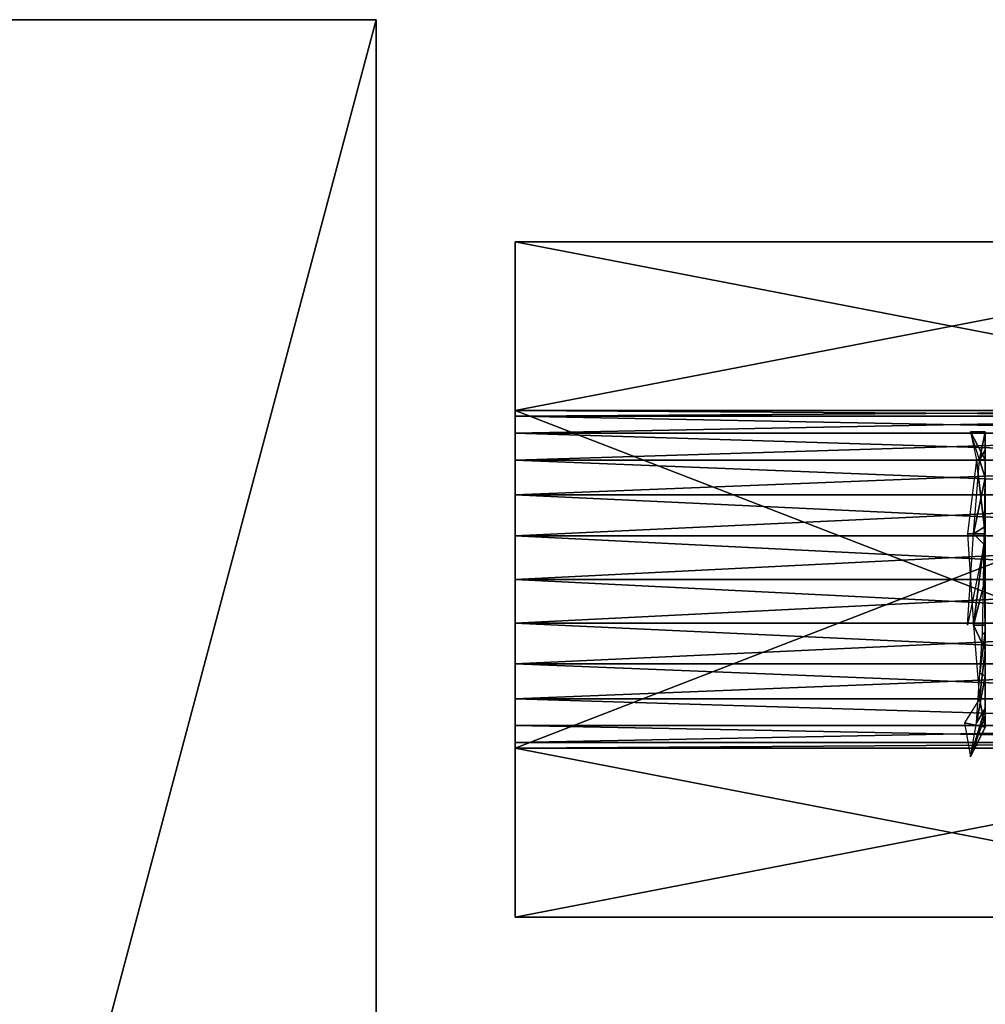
# Model space of a CAD drawing. Header units: millimetres. Extents: x 72 to 150.5, y 81.2 to 131.3.
# Tile 256 of 256: x 141.3 to 147, y 125.5 to 131.3. Entities that reach past the tile are written whole.
import ezdxf

# ---------------------------------------------------------------- set-up
doc = ezdxf.new("R2010")
doc.units = ezdxf.units.MM

# ---------------------------------------------------------------- blocks, each defined once
blk = doc.blocks.new('Component#3')
for p, q in [((2, 4, 5.1752), (2, 4)), ((0.2679, 3, 5.1752), (0.2679, 3)), ((2, 3, 5.1752), (2, 3)), ((3.7321, 3, 5.1752), (3.7321, 3)), ((1.7412, 2.9659, 5.1752), (1.7412, 2.9659)), ((2.2588, 2.9659, 5.1752), (2.2588, 2.9659)), ((1.5, 2.866, 5.1752), (1.5, 2.866)), ((2.5, 2.866, 5.1752), (2.5, 2.866)), ((1.2929, 2.7071, 5.1752), (1.2929, 2.7071)), ((2.7071, 2.7071, 5.1752), (2.7071, 2.7071)), ((1.134, 2.5, 5.1752), (1.134, 2.5)), ((2.866, 2.5, 5.1752), (2.866, 2.5)), ((1.0341, 2.2588, 5.1752), (1.0341, 2.2588)), ((2.9659, 2.2588, 5.1752), (2.9659, 2.2588)), ((1, 2, 5.1752), (1, 2)), ((3, 2, 5.1752), (3, 2)), ((1.0341, 1.7412, 5.1752), (1.0341, 1.7412)), ((2.9659, 1.7412, 5.1752), (2.9659, 1.7412)), ((1.134, 1.5, 5.1752), (1.134, 1.5)), ((2.866, 1.5, 5.1752), (2.866, 1.5)), ((1.2929, 1.2929, 5.1752), (1.2929, 1.2929)), ((2.7071, 1.2929, 5.1752), (2.7071, 1.2929)), ((1.5, 1.134, 5.1752), (1.5, 1.134)), ((2.5, 1.134, 5.1752), (2.5, 1.134)), ((0.2679, 1, 5.1752), (0.2679, 1)), ((1.7412, 1.0341, 5.1752), (1.7412, 1.0341)), ((2, 1, 5.1752), (2, 1)), ((2.2588, 1.0341, 5.1752), (2.2588, 1.0341)), ((3.7321, 1, 5.1752), (3.7321, 1)), ((2, 0, 5.1752), (2, 0))]:
    blk.add_line(p, q)
at = {"extrusion": (-5.88679e-16, 0, -1)}
blk.add_circle((-2, 2, -5.1752), 1, dxfattribs=at)
at = {"extrusion": (4.17875e-15, 8.25743e-15, -1)}
blk.add_circle((-2, 2), 1, dxfattribs=at)
at = {"extrusion": (-5.79135e-16, 1.65306e-17, -1)}
blk.add_arc((-2, 2, -5.1752), 1.9957, 30, 90, dxfattribs=at)
at = {"extrusion": (2.87268e-14, -1.69033e-14, -1)}
blk.add_arc((-2, 2), 1.9957, 30, 90, dxfattribs=at)
at = {"extrusion": (-5.79135e-16, -1.83716e-29, -1)}
blk.add_arc((-2, 2, -5.1752), 1.9957, 90, 150, dxfattribs=at)
at = {"extrusion": (2.87268e-14, -3.38396e-14, -1)}
blk.add_arc((-2, 2), 1.9957, 90, 150, dxfattribs=at)
at = {"extrusion": (-6.07767e-16, 3.30612e-17, -1)}
blk.add_arc((-2, 2, -5.1752), 1.9957, 330, 30, dxfattribs=at)
at = {"extrusion": (2.86982e-14, 1.69529e-14, -1)}
blk.add_arc((-2, 2), 1.9957, 330, 30, dxfattribs=at)
at = {"extrusion": (-4.35976e-16, -2.6449e-16, -1)}
blk.add_arc((-2, 2, -5.1752), 1.9957, 150, 210, dxfattribs=at)
at = {"extrusion": (-7.91278e-15, -5.49935e-14, -1)}
blk.add_arc((-2, 2), 1.9957, 150, 210, dxfattribs=at)
at = {"extrusion": (-6.65031e-16, 1.8311e-29, -1)}
for centre in [(-2, 2, -5.1752), (-2, 2)]:
    blk.add_arc(centre, 1.9957, 270, 330, dxfattribs=at)
at = {"extrusion": (-6.65031e-16, -1.32245e-16, -1)}
blk.add_arc((-2, 2, -5.1752), 1.9957, 210, 270, dxfattribs=at)
at = {"extrusion": (-5.55385e-14, -2.74967e-14, -1)}
blk.add_arc((-2, 2), 1.9957, 210, 270, dxfattribs=at)
at = {"color": 9}
mesh = blk.add_polyface(dxfattribs=at)
corners = [(2, 0, 5.1752), (0.2679, 3, 5.1752), (0.2679, 1, 5.1752), (1.134, 1.5, 5.1752), (1.0341, 1.7412, 5.1752), (1, 2, 5.1752), (1.2929, 1.2929, 5.1752), (1.5, 1.134, 5.1752), (1.7412, 1.0341, 5.1752), (2, 1, 5.1752), (2.2588, 1.0341, 5.1752), (3.7321, 1, 5.1752), (2.5, 1.134, 5.1752), (2.7071, 1.2929, 5.1752), (2.866, 1.5, 5.1752), (2.9659, 1.7412, 5.1752), (3, 2, 5.1752), (3.7321, 3, 5.1752), (1.134, 2.5, 5.1752), (2, 4, 5.1752), (1.0341, 2.2588, 5.1752), (1.2929, 2.7071, 5.1752), (1.5, 2.866, 5.1752), (1.7412, 2.9659, 5.1752), (2, 3, 5.1752), (2.2588, 2.9659, 5.1752), (2.5, 2.866, 5.1752), (2.7071, 2.7071, 5.1752), (2.866, 2.5, 5.1752), (2.9659, 2.2588, 5.1752)]
mesh.append_faces([[corners[k] for k in face] for face in [(0, 1, 2)]], dxfattribs={"vtx0": -1, "color": 9})
mesh.append_faces([[corners[k] for k in face] for face in [(3, 0, 6), (6, 0, 7), (7, 0, 8), (8, 0, 9), (9, 0, 10), (10, 11, 12), (12, 11, 13), (13, 11, 14), (14, 11, 15), (15, 11, 16), (1, 18, 19), (18, 1, 20), (20, 1, 5), (19, 25, 17)]], dxfattribs={"vtx0": -1, "vtx1": -1, "color": 9})
mesh.append_faces([[corners[k] for k in face] for face in [(1, 0, 3)]], dxfattribs={"vtx0": -1, "vtx1": -1, "vtx2": -1, "color": 9})
mesh.append_faces([[corners[k] for k in face] for face in [(1, 3, 4), (1, 4, 5), (10, 0, 11), (16, 11, 17), (19, 18, 21), (19, 21, 22), (19, 22, 23), (19, 23, 24), (19, 24, 25), (17, 25, 26), (17, 26, 27), (17, 27, 28), (17, 28, 29), (17, 29, 16)]], dxfattribs={"vtx0": -1, "vtx2": -1, "color": 9})
mesh = blk.add_polyface(dxfattribs=at)
corners = [(0.2679, 3, 5.1752), (2, 4), (0.2679, 3), (2, 4, 5.1752)]
mesh.append_faces([[corners[k] for k in face] for face in [(0, 1, 2), (1, 0, 3)]], dxfattribs={"vtx0": -1, "color": 9})
mesh = blk.add_polyface(dxfattribs=at)
corners = [(0.2679, 3), (1.0341, 2.2588), (1, 2), (1.134, 2.5), (2, 4), (1.2929, 2.7071), (1.5, 2.866), (1.7412, 2.9659), (2, 3), (2.2588, 2.9659), (3.7321, 3), (2.5, 2.866), (2.7071, 2.7071), (2.866, 2.5), (2.9659, 2.2588), (3, 2), (2, 0), (0.2679, 1), (1.134, 1.5), (1.0341, 1.7412), (1.2929, 1.2929), (1.5, 1.134), (1.7412, 1.0341), (2, 1), (2.2588, 1.0341), (3.7321, 1), (2.5, 1.134), (2.7071, 1.2929), (2.866, 1.5), (2.9659, 1.7412)]
mesh.append_faces([[corners[k] for k in face] for face in [(0, 16, 17)]], dxfattribs={"vtx0": -1, "color": 9})
mesh.append_faces([[corners[k] for k in face] for face in [(1, 0, 3), (3, 4, 5), (5, 4, 6), (6, 4, 7), (7, 4, 8), (8, 4, 9), (9, 10, 11), (11, 10, 12), (12, 10, 13), (13, 10, 14), (14, 10, 15), (18, 0, 19), (19, 0, 2), (16, 24, 25), (25, 15, 10)]], dxfattribs={"vtx0": -1, "vtx1": -1, "color": 9})
mesh.append_faces([[corners[k] for k in face] for face in [(16, 0, 18)]], dxfattribs={"vtx0": -1, "vtx1": -1, "vtx2": -1, "color": 9})
mesh.append_faces([[corners[k] for k in face] for face in [(0, 1, 2), (3, 0, 4), (9, 4, 10), (16, 18, 20), (16, 20, 21), (16, 21, 22), (16, 22, 23), (16, 23, 24), (25, 24, 26), (25, 26, 27), (25, 27, 28), (25, 28, 29), (25, 29, 15)]], dxfattribs={"vtx0": -1, "vtx2": -1, "color": 9})
mesh = blk.add_polyface(dxfattribs=at)
corners = [(2, 4, 5.1752), (3.7321, 3), (2, 4), (3.7321, 3, 5.1752)]
mesh.append_faces([[corners[k] for k in face] for face in [(0, 1, 2), (1, 0, 3)]], dxfattribs={"vtx0": -1, "color": 9})
mesh = blk.add_polyface(dxfattribs=at)
corners = [(0.2679, 3, 5.1752), (0.2679, 1), (0.2679, 1, 5.1752), (0.2679, 3)]
mesh.append_faces([[corners[k] for k in face] for face in [(0, 1, 2), (1, 0, 3)]], dxfattribs={"vtx0": -1, "color": 9})
mesh = blk.add_polyface(dxfattribs=at)
corners = [(2, 3, 5.1752), (1.7412, 2.9659), (2, 3), (1.7412, 2.9659, 5.1752)]
mesh.append_faces([[corners[k] for k in face] for face in [(0, 1, 2), (1, 0, 3)]], dxfattribs={"vtx0": -1, "color": 9})
mesh = blk.add_polyface(dxfattribs=at)
corners = [(2.2588, 2.9659, 5.1752), (2, 3), (2.2588, 2.9659), (2, 3, 5.1752)]
mesh.append_faces([[corners[k] for k in face] for face in [(0, 1, 2), (1, 0, 3)]], dxfattribs={"vtx0": -1, "color": 9})
mesh = blk.add_polyface(dxfattribs=at)
corners = [(3.7321, 3), (3.7321, 1, 5.1752), (3.7321, 1), (3.7321, 3, 5.1752)]
mesh.append_faces([[corners[k] for k in face] for face in [(0, 1, 2), (1, 0, 3)]], dxfattribs={"vtx0": -1, "color": 9})
mesh = blk.add_polyface(dxfattribs=at)
corners = [(1.7412, 2.9659), (1.5, 2.866, 5.1752), (1.5, 2.866), (1.7412, 2.9659, 5.1752)]
mesh.append_faces([[corners[k] for k in face] for face in [(0, 1, 2), (1, 0, 3)]], dxfattribs={"vtx0": -1, "color": 9})
mesh = blk.add_polyface(dxfattribs=at)
corners = [(2.5, 2.866), (2.2588, 2.9659, 5.1752), (2.2588, 2.9659), (2.5, 2.866, 5.1752)]
mesh.append_faces([[corners[k] for k in face] for face in [(0, 1, 2), (1, 0, 3)]], dxfattribs={"vtx0": -1, "color": 9})
mesh = blk.add_polyface(dxfattribs=at)
corners = [(1.5, 2.866, 5.1752), (1.2929, 2.7071), (1.5, 2.866), (1.2929, 2.7071, 5.1752)]
mesh.append_faces([[corners[k] for k in face] for face in [(0, 1, 2), (1, 0, 3)]], dxfattribs={"vtx0": -1, "color": 9})
mesh = blk.add_polyface(dxfattribs=at)
corners = [(2.7071, 2.7071, 5.1752), (2.5, 2.866), (2.7071, 2.7071), (2.5, 2.866, 5.1752)]
mesh.append_faces([[corners[k] for k in face] for face in [(0, 1, 2), (1, 0, 3)]], dxfattribs={"vtx0": -1, "color": 9})
mesh = blk.add_polyface(dxfattribs=at)
corners = [(1.2929, 2.7071), (1.134, 2.5, 5.1752), (1.134, 2.5), (1.2929, 2.7071, 5.1752)]
mesh.append_faces([[corners[k] for k in face] for face in [(0, 1, 2), (1, 0, 3)]], dxfattribs={"vtx0": -1, "color": 9})
mesh = blk.add_polyface(dxfattribs=at)
corners = [(2.7071, 2.7071, 5.1752), (2.866, 2.5), (2.866, 2.5, 5.1752), (2.7071, 2.7071)]
mesh.append_faces([[corners[k] for k in face] for face in [(0, 1, 2), (1, 0, 3)]], dxfattribs={"vtx0": -1, "color": 9})
mesh = blk.add_polyface(dxfattribs=at)
corners = [(1.134, 2.5), (1.0341, 2.2588, 5.1752), (1.0341, 2.2588), (1.134, 2.5, 5.1752)]
mesh.append_faces([[corners[k] for k in face] for face in [(0, 1, 2), (1, 0, 3)]], dxfattribs={"vtx0": -1, "color": 9})
mesh = blk.add_polyface(dxfattribs=at)
corners = [(2.866, 2.5, 5.1752), (2.9659, 2.2588), (2.9659, 2.2588, 5.1752), (2.866, 2.5)]
mesh.append_faces([[corners[k] for k in face] for face in [(0, 1, 2), (1, 0, 3)]], dxfattribs={"vtx0": -1, "color": 9})
mesh = blk.add_polyface(dxfattribs=at)
corners = [(1.0341, 2.2588), (1, 2, 5.1752), (1, 2), (1.0341, 2.2588, 5.1752)]
mesh.append_faces([[corners[k] for k in face] for face in [(0, 1, 2), (1, 0, 3)]], dxfattribs={"vtx0": -1, "color": 9})
mesh = blk.add_polyface(dxfattribs=at)
corners = [(2.9659, 2.2588, 5.1752), (3, 2), (3, 2, 5.1752), (2.9659, 2.2588)]
mesh.append_faces([[corners[k] for k in face] for face in [(0, 1, 2), (1, 0, 3)]], dxfattribs={"vtx0": -1, "color": 9})
mesh = blk.add_polyface(dxfattribs=at)
corners = [(1, 2), (1.0341, 1.7412, 5.1752), (1.0341, 1.7412), (1, 2, 5.1752)]
mesh.append_faces([[corners[k] for k in face] for face in [(0, 1, 2), (1, 0, 3)]], dxfattribs={"vtx0": -1, "color": 9})
mesh = blk.add_polyface(dxfattribs=at)
corners = [(3, 2, 5.1752), (2.9659, 1.7412), (2.9659, 1.7412, 5.1752), (3, 2)]
mesh.append_faces([[corners[k] for k in face] for face in [(0, 1, 2), (1, 0, 3)]], dxfattribs={"vtx0": -1, "color": 9})
mesh = blk.add_polyface(dxfattribs=at)
corners = [(1.0341, 1.7412), (1.134, 1.5, 5.1752), (1.134, 1.5), (1.0341, 1.7412, 5.1752)]
mesh.append_faces([[corners[k] for k in face] for face in [(0, 1, 2), (1, 0, 3)]], dxfattribs={"vtx0": -1, "color": 9})
mesh = blk.add_polyface(dxfattribs=at)
corners = [(2.9659, 1.7412, 5.1752), (2.866, 1.5), (2.866, 1.5, 5.1752), (2.9659, 1.7412)]
mesh.append_faces([[corners[k] for k in face] for face in [(0, 1, 2), (1, 0, 3)]], dxfattribs={"vtx0": -1, "color": 9})
mesh = blk.add_polyface(dxfattribs=at)
corners = [(1.134, 1.5), (1.2929, 1.2929, 5.1752), (1.2929, 1.2929), (1.134, 1.5, 5.1752)]
mesh.append_faces([[corners[k] for k in face] for face in [(0, 1, 2), (1, 0, 3)]], dxfattribs={"vtx0": -1, "color": 9})
mesh = blk.add_polyface(dxfattribs=at)
corners = [(2.866, 1.5, 5.1752), (2.7071, 1.2929), (2.7071, 1.2929, 5.1752), (2.866, 1.5)]
mesh.append_faces([[corners[k] for k in face] for face in [(0, 1, 2), (1, 0, 3)]], dxfattribs={"vtx0": -1, "color": 9})
mesh = blk.add_polyface(dxfattribs=at)
corners = [(1.2929, 1.2929), (1.5, 1.134, 5.1752), (1.5, 1.134), (1.2929, 1.2929, 5.1752)]
mesh.append_faces([[corners[k] for k in face] for face in [(0, 1, 2), (1, 0, 3)]], dxfattribs={"vtx0": -1, "color": 9})
mesh = blk.add_polyface(dxfattribs=at)
corners = [(2.5, 1.134, 5.1752), (2.7071, 1.2929), (2.5, 1.134), (2.7071, 1.2929, 5.1752)]
mesh.append_faces([[corners[k] for k in face] for face in [(0, 1, 2), (1, 0, 3)]], dxfattribs={"vtx0": -1, "color": 9})
mesh = blk.add_polyface(dxfattribs=at)
corners = [(1.5, 1.134, 5.1752), (1.7412, 1.0341), (1.5, 1.134), (1.7412, 1.0341, 5.1752)]
mesh.append_faces([[corners[k] for k in face] for face in [(0, 1, 2), (1, 0, 3)]], dxfattribs={"vtx0": -1, "color": 9})
mesh = blk.add_polyface(dxfattribs=at)
corners = [(2.2588, 1.0341, 5.1752), (2.5, 1.134), (2.2588, 1.0341), (2.5, 1.134, 5.1752)]
mesh.append_faces([[corners[k] for k in face] for face in [(0, 1, 2), (1, 0, 3)]], dxfattribs={"vtx0": -1, "color": 9})
mesh = blk.add_polyface()
corners = [(2, 0, 5.1752), (0.2679, 1), (2, 0), (0.2679, 1, 5.1752)]
mesh.append_faces([[corners[k] for k in face] for face in [(0, 1, 2), (1, 0, 3)]], dxfattribs={"vtx0": -1})
mesh = blk.add_polyface(dxfattribs=at)
corners = [(1.7412, 1.0341, 5.1752), (2, 1), (1.7412, 1.0341), (2, 1, 5.1752)]
mesh.append_faces([[corners[k] for k in face] for face in [(0, 1, 2), (1, 0, 3)]], dxfattribs={"vtx0": -1, "color": 9})
mesh = blk.add_polyface(dxfattribs=at)
corners = [(2, 1), (2.2588, 1.0341, 5.1752), (2.2588, 1.0341), (2, 1, 5.1752)]
mesh.append_faces([[corners[k] for k in face] for face in [(0, 1, 2), (1, 0, 3)]], dxfattribs={"vtx0": -1, "color": 9})
mesh = blk.add_polyface(dxfattribs=at)
corners = [(3.7321, 1, 5.1752), (2, 0), (3.7321, 1), (2, 0, 5.1752)]
mesh.append_faces([[corners[k] for k in face] for face in [(0, 1, 2), (1, 0, 3)]], dxfattribs={"vtx0": -1, "color": 9})
blk = doc.blocks.new('A$C3F7C0249')
blk.add_blockref('Component#3', (6.3, 11.1846, 0.8248))
blk = doc.blocks.new('Group#20')
at = {"color": 9}
for p, q in [((6.762, 7.258), (8.349, 7.573)), ((8.349, 7.573), (6.879, 7.096, 0.1)), ((8.349, 7.573), (8.349, 7.573, 0.25)), ((6.762, 7.258), (6.322, 6.791)), ((6.879, 7.096, 0.1), (6.762, 7.258)), ((6.865, 6.974), (8.337, 7.267)), ((10.726, 5.846), (9.818, 7.096, 0.15)), ((9.818, 7.096), (9.818, 7.096, 0.15)), ((5.791, 5.792), (6.865, 6.974)), ((6.322, 6.791), (5.591, 5.97)), ((6.322, 6.791), (5.971, 5.846, 0.2)), ((5.971, 5.846, 0.2), (5.591, 5.97)), ((5.591, 5.664, 0.017), (5.591, 5.97)), ((10.726, 4.301, 0.2), (10.726, 5.846)), ((10.726, 5.846), (10.726, 5.846, 0.3)), ((5.791, 4.155), (5.791, 5.792)), ((5.591, 4.177), (5.591, 5.664, 0.017)), ((5.496, 4.146, 0.05), (5.591, 4.177)), ((5.591, 4.177), (6.263, 3.438)), ((10.726, 4.301), (10.726, 4.301, 0.2)), ((6.411, 3.472), (5.791, 4.155)), ((9.818, 3.051, 0.1), (10.424, 3.884)), ((6.263, 3.438), (5.973, 3.489, 0.094)), ((6.585, 2.646, 0.15), (6.263, 3.438)), ((6.263, 3.438), (6.762, 2.889)), ((6.865, 2.972), (6.411, 3.472)), ((8.349, 2.573), (9.818, 3.051, 0.1)), ((9.818, 3.051), (9.818, 3.051, 0.1)), ((6.585, 2.646, 0.15), (6.762, 2.889)), ((6.762, 2.889), (7.299, 2.772)), ((8.337, 2.68), (6.865, 2.972)), ((7.299, 2.772), (8.349, 2.573)), ((7.299, 2.772), (8.349, 2.073, 0.25)), ((8.349, 2.573), (10.112, 2.646, 0.35)), ((8.349, 2.073, 0.25), (8.349, 2.573))]:
    blk.add_line(p, q, dxfattribs=at)
for points in [[(8.337, 7.267, 0), (9.695, 6.826, 0)], [(9.695, 6.826, 0), (10.526, 5.681, 0)], [(10.526, 5.681, 0), (10.526, 4.973, 0), (10.526, 4.266, 0), (10.262, 3.902, 0), (9.695, 3.121, 0), (8.337, 2.68, 0)]]:
    blk.add_polyline3d(points, dxfattribs=at)
blk.add_arc((8.349, 5.073), 2.5, 270, 90, dxfattribs=at)
mesh = blk.add_polyface(dxfattribs=at)
corners = [(6.322, 6.791), (5.591, 5.664, 0.017), (5.591, 5.97), (5.791, 5.792), (6.865, 6.974), (6.762, 7.258), (8.349, 7.573), (8.337, 7.267), (9.695, 6.826), (9.818, 7.096), (10.526, 5.681), (10.726, 5.846), (10.526, 4.973), (10.526, 4.266), (5.591, 4.177), (5.791, 4.155), (6.263, 3.438), (6.411, 3.472), (6.762, 2.889), (6.865, 2.972), (7.299, 2.772), (8.337, 2.68), (8.349, 2.573), (9.695, 3.121), (9.818, 3.051), (10.262, 3.902), (10.424, 3.884), (10.726, 4.301), (10.726, 5.073)]
mesh.append_faces([[corners[k] for k in face] for face in [(0, 1, 2), (27, 11, 28)]], dxfattribs={"vtx0": -1, "color": 9})
mesh.append_faces([[corners[k] for k in face] for face in [(3, 0, 4), (4, 6, 7), (7, 6, 8), (8, 9, 10), (10, 11, 12), (12, 11, 13), (14, 15, 16), (15, 1, 3), (16, 17, 18), (18, 19, 20), (20, 21, 22), (22, 23, 24), (24, 25, 26), (26, 13, 27)]], dxfattribs={"vtx0": -1, "vtx1": -1, "color": 9})
mesh.append_faces([[corners[k] for k in face] for face in [(1, 0, 3), (27, 13, 11)]], dxfattribs={"vtx0": -1, "vtx1": -1, "vtx2": -1, "color": 9})
mesh.append_faces([[corners[k] for k in face] for face in [(4, 0, 5), (4, 5, 6), (8, 6, 9), (10, 9, 11), (15, 14, 1), (16, 15, 17), (18, 17, 19), (20, 19, 21), (22, 21, 23), (24, 23, 25), (26, 25, 13)]], dxfattribs={"vtx0": -1, "vtx2": -1, "color": 9})
mesh = blk.add_polyface(dxfattribs=at)
corners = [(8.349, 7.573), (6.762, 7.258), (6.879, 7.096, 0.1)]
mesh.append_faces([[corners[k] for k in face] for face in [(0, 1, 2)]], dxfattribs={"color": 9})
mesh = blk.add_polyface(dxfattribs=at)
corners = [(8.349, 7.573, 0.25), (8.349, 7.573), (6.879, 7.096, 0.1)]
mesh.append_faces([[corners[k] for k in face] for face in [(0, 1, 2)]], dxfattribs={"color": 9})
mesh = blk.add_polyface(dxfattribs=at)
corners = [(8.349, 7.573, 0.25), (9.818, 7.096), (8.349, 7.573), (9.818, 7.096, 0.15)]
mesh.append_faces([[corners[k] for k in face] for face in [(0, 1, 2), (1, 0, 3)]], dxfattribs={"vtx0": -1, "color": 9})
mesh = blk.add_polyface(dxfattribs=at)
corners = [(6.865, 6.974), (5.791, 4.155), (5.791, 5.792), (6.411, 3.472), (6.865, 2.972), (8.337, 7.267), (8.337, 2.68), (9.695, 6.826), (9.695, 3.121), (10.526, 5.681), (10.262, 3.902), (10.526, 4.266), (10.526, 4.973)]
mesh.append_faces([[corners[k] for k in face] for face in [(0, 1, 2), (11, 9, 12)]], dxfattribs={"vtx0": -1, "color": 9})
mesh.append_faces([[corners[k] for k in face] for face in [(1, 0, 3), (3, 0, 4), (4, 5, 6), (6, 7, 8), (8, 9, 10), (10, 9, 11)]], dxfattribs={"vtx0": -1, "vtx1": -1, "color": 9})
mesh.append_faces([[corners[k] for k in face] for face in [(4, 0, 5), (6, 5, 7), (8, 7, 9)]], dxfattribs={"vtx0": -1, "vtx2": -1, "color": 9})
mesh = blk.add_polyface(dxfattribs=at)
corners = [(6.879, 7.096, 0.1), (6.322, 6.791), (5.971, 5.846, 0.2), (6.762, 7.258)]
mesh.append_faces([[corners[k] for k in face] for face in [(0, 1, 2), (1, 0, 3)]], dxfattribs={"vtx0": -1, "color": 9})
mesh = blk.add_polyface(dxfattribs=at)
corners = [(9.818, 7.096, 0.15), (10.726, 5.846, 0.3), (10.726, 5.846)]
mesh.append_faces([[corners[k] for k in face] for face in [(0, 1, 2)]], dxfattribs={"color": 9})
mesh = blk.add_polyface(dxfattribs=at)
corners = [(9.818, 7.096, 0.15), (10.726, 5.846), (9.818, 7.096)]
mesh.append_faces([[corners[k] for k in face] for face in [(0, 1, 2)]], dxfattribs={"color": 9})
mesh = blk.add_polyface(dxfattribs=at)
corners = [(6.322, 6.791), (5.591, 5.97), (5.971, 5.846, 0.2)]
mesh.append_faces([[corners[k] for k in face] for face in [(0, 1, 2)]], dxfattribs={"color": 9})
mesh = blk.add_polyface(dxfattribs=at)
corners = [(5.591, 5.664, 0.017), (5.971, 5.846, 0.2), (5.591, 5.97), (5.971, 4.301, 0.3)]
mesh.append_faces([[corners[k] for k in face] for face in [(0, 1, 2), (1, 0, 3)]], dxfattribs={"vtx0": -1, "color": 9})
mesh = blk.add_polyface(dxfattribs=at)
corners = [(10.726, 5.846, 0.3), (10.726, 4.301, 0.2), (10.726, 5.846)]
mesh.append_faces([[corners[k] for k in face] for face in [(0, 1, 2)]], dxfattribs={"color": 9})
mesh = blk.add_polyface(dxfattribs=at)
corners = [(10.726, 5.073), (10.726, 4.301, 0.2), (10.726, 4.301), (10.726, 5.846)]
mesh.append_faces([[corners[k] for k in face] for face in [(0, 1, 2), (1, 0, 3)]], dxfattribs={"vtx0": -1, "color": 9})
mesh = blk.add_polyface(dxfattribs=at)
corners = [(5.591, 5.664, 0.017), (5.591, 4.177), (5.496, 4.146, 0.05)]
mesh.append_faces([[corners[k] for k in face] for face in [(0, 1, 2)]], dxfattribs={"color": 9})
mesh = blk.add_polyface(dxfattribs=at)
corners = [(5.591, 4.177), (5.973, 3.489, 0.094), (5.496, 4.146, 0.05), (6.263, 3.438)]
mesh.append_faces([[corners[k] for k in face] for face in [(0, 1, 2), (1, 0, 3)]], dxfattribs={"vtx0": -1, "color": 9})
mesh = blk.add_polyface(dxfattribs=at)
corners = [(10.424, 3.884), (10.726, 4.301, 0.2), (9.818, 3.051, 0.1), (10.726, 4.301)]
mesh.append_faces([[corners[k] for k in face] for face in [(0, 1, 2), (1, 0, 3)]], dxfattribs={"vtx0": -1, "color": 9})
mesh = blk.add_polyface(dxfattribs=at)
corners = [(10.424, 3.884), (9.818, 3.051, 0.1), (9.818, 3.051)]
mesh.append_faces([[corners[k] for k in face] for face in [(0, 1, 2)]], dxfattribs={"color": 9})
mesh = blk.add_polyface(dxfattribs=at)
corners = [(6.585, 2.646, 0.15), (5.973, 3.489, 0.094), (6.263, 3.438)]
mesh.append_faces([[corners[k] for k in face] for face in [(0, 1, 2)]], dxfattribs={"color": 9})
mesh = blk.add_polyface(dxfattribs=at)
corners = [(6.762, 2.889), (6.585, 2.646, 0.15), (6.263, 3.438)]
mesh.append_faces([[corners[k] for k in face] for face in [(0, 1, 2)]], dxfattribs={"color": 9})
mesh = blk.add_polyface(dxfattribs=at)
corners = [(9.818, 3.051, 0.1), (8.349, 2.573), (9.818, 3.051)]
mesh.append_faces([[corners[k] for k in face] for face in [(0, 1, 2)]], dxfattribs={"color": 9})
mesh = blk.add_polyface(dxfattribs=at)
corners = [(10.112, 2.646, 0.35), (8.349, 2.573), (9.818, 3.051, 0.1)]
mesh.append_faces([[corners[k] for k in face] for face in [(0, 1, 2)]], dxfattribs={"color": 9})
mesh = blk.add_polyface(dxfattribs=at)
corners = [(6.762, 2.889), (8.349, 2.073, 0.25), (6.585, 2.646, 0.15), (7.299, 2.772)]
mesh.append_faces([[corners[k] for k in face] for face in [(0, 1, 2), (1, 0, 3)]], dxfattribs={"vtx0": -1, "color": 9})
mesh = blk.add_polyface(dxfattribs=at)
corners = [(8.349, 2.073, 0.25), (7.299, 2.772), (8.349, 2.573)]
mesh.append_faces([[corners[k] for k in face] for face in [(0, 1, 2)]], dxfattribs={"color": 9})
mesh = blk.add_polyface(dxfattribs=at)
corners = [(10.112, 2.646, 0.35), (8.349, 2.073, 0.25), (8.349, 2.573)]
mesh.append_faces([[corners[k] for k in face] for face in [(0, 1, 2)]], dxfattribs={"color": 9})
blk = doc.blocks.new('Component#1')
at = {"extrusion": (1, -8.60423e-16, 8.99756e-13), "xscale": 0.3500000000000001, "yscale": 0.3500000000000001, "zscale": 0.3500000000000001, "rotation": 90}
blk.add_blockref('Group#20', (2.7757, -2.0221, 0.2146), dxfattribs=at)
blk = doc.blocks.new('Group#5')
at = {"color": 250}
for p, q in [((0.2, 33, 16.5), (9, 33, 16.5)), ((0.2, 33), (9, 33)), ((9, 33, 16.5), (9, 0, 16.5)), ((9, 33), (9, 33, 16.5)), ((9, 33), (9, 0))]:
    blk.add_line(p, q, dxfattribs=at)
for p, q in [((9, 32, 13.6), (9, 32, 3)), ((9, 1, 13.6), (9, 32, 13.6)), ((9, 32, 3), (9, 1, 3))]:
    blk.add_line(p, q)
mesh = blk.add_polyface(dxfattribs=at)
corners = [(9, 0, 16.5), (0.2, 33, 16.5), (0.2, 0, 16.5), (9, 33, 16.5)]
mesh.append_faces([[corners[k] for k in face] for face in [(0, 1, 2), (1, 0, 3)]], dxfattribs={"vtx0": -1, "color": 250})
mesh = blk.add_polyface(dxfattribs=at)
corners = [(0.2, 33, 16.5), (9, 33), (0.2, 33), (9, 33, 16.5)]
mesh.append_faces([[corners[k] for k in face] for face in [(0, 1, 2), (1, 0, 3)]], dxfattribs={"vtx0": -1, "color": 250})
mesh = blk.add_polyface(dxfattribs=at)
corners = [(9, 33), (0.2, 0), (0.2, 33), (9, 0)]
mesh.append_faces([[corners[k] for k in face] for face in [(0, 1, 2), (1, 0, 3)]], dxfattribs={"vtx0": -1, "color": 250})
mesh = blk.add_polyface(dxfattribs=at)
corners = [(9, 0), (9, 1, 3), (9, 0, 16.5), (9, 33), (9, 32, 3), (9, 32, 13.6), (9, 1, 13.6), (9, 33, 16.5)]
mesh.append_faces([[corners[k] for k in face] for face in [(0, 1, 2), (1, 3, 4), (4, 3, 5), (2, 6, 7), (6, 2, 1), (7, 5, 3)]], dxfattribs={"vtx0": -1, "vtx1": -1, "color": 250})
mesh.append_faces([[corners[k] for k in face] for face in [(1, 0, 3), (7, 6, 5)]], dxfattribs={"vtx0": -1, "vtx2": -1, "color": 250})
at = {"color": 9}
mesh = blk.add_polyface(dxfattribs=at)
corners = [(9, 32, 3), (9, 1, 13.6), (9, 1, 3), (9, 32, 13.6)]
mesh.append_faces([[corners[k] for k in face] for face in [(0, 1, 2), (1, 0, 3)]], dxfattribs={"vtx0": -1, "color": 9})

msp = doc.modelspace()

# ---------------------------------------------------------------- block references
msp.add_blockref('Group#5', (134.3768, 98.3259))
at = {"rotation": 180}
msp.add_blockref('Component#1', (147.2017, 129.0105, 7.25), dxfattribs=at)
at = {"extrusion": (1, 0, 2.66384e-14), "rotation": 270}
msp.add_blockref('A$C3F7C0249', (114.8259, 16.6, 143.3768), dxfattribs=at)

doc.saveas('drawing.dxf')
